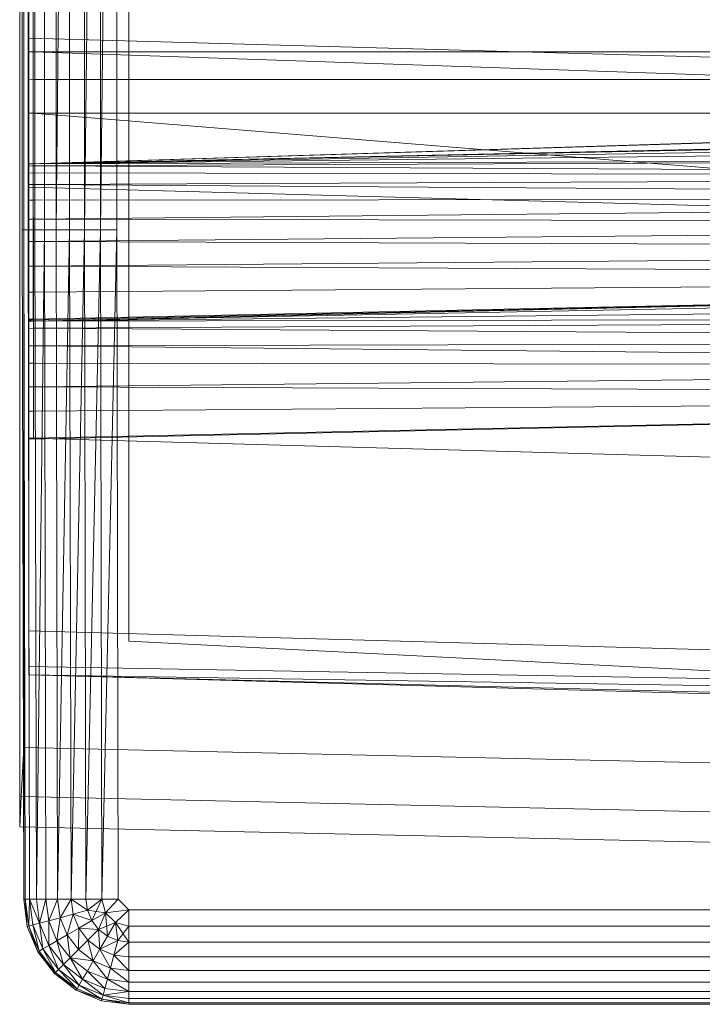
# Model space of a CAD drawing. Header units: metres. Extents: x 391.1 to 430.4, y 12.7 to 28.9.
# Tile 122 of 153: x 407.3769 to 407.4721, y 27.1227 to 27.2601. Entities that reach past the tile are written whole.
import ezdxf

# ---------------------------------------------------------------- set-up
doc = ezdxf.new("R2010")
doc.units = ezdxf.units.M
doc.layers.add('A-DETL-____-MBND', color=7, linetype='Continuous', lineweight=18)

# ---------------------------------------------------------------- blocks, each defined once
blk = doc.blocks.new('Family - Inodor PB-155807-01_FON_P0')
at = {"layer": 'A-DETL-____-MBND', "color": 253, "true_color": 0xaaaaaa}
for p, q in [((0.00056, 0.01465), (0.00056, 0.38826)), ((0.00056, 0.01465), (0.00056, 0.38826)), ((0, 0.36417), (0, 0.03582)), ((0, 0.03582), (0, 0.36417)), ((0.00056, 0.36417), (0.00056, 0.03582)), ((0.00056, 0.03582), (0.00056, 0.36417)), ((0.01521, 0.35403), (0.01521, 0.05064)), ((0.01521, 0.35403), (0.01521, 0.05064)), ((0.00036, 0.10805), (0.00036, 0.29485)), ((0.00036, 0.10805), (0.00036, 0.29485)), ((0.00056, 0.10805), (0.00056, 0.29485)), ((0.00056, 0.29485), (0.00056, 0.10805)), ((0.00056, 0.10805), (0.00056, 0.29485)), ((0.00116, 0.10805), (0.00116, 0.29485)), ((0.00116, 0.29485), (0.00116, 0.10805)), ((0.00116, 0.10805), (0.00116, 0.29485)), ((0.00213, 0.10805), (0.00213, 0.29485)), ((0.00213, 0.29485), (0.00213, 0.10805)), ((0.00213, 0.10805), (0.00213, 0.29485)), ((0.00345, 0.10805), (0.00345, 0.29485)), ((0.00345, 0.29485), (0.00345, 0.10805)), ((0.00345, 0.10805), (0.00345, 0.29485)), ((0.00508, 0.10805), (0.00508, 0.29485)), ((0.00508, 0.29485), (0.00508, 0.10805)), ((0.00696, 0.29485), (0.00508, 0.10805)), ((0.00508, 0.10805), (0.00508, 0.29485)), ((0.00508, 0.10805), (0.00696, 0.29485)), ((0.00696, 0.10805), (0.00696, 0.29485)), ((0.00696, 0.10805), (0.00696, 0.29485)), ((0.00696, 0.10805), (0.00696, 0.29485)), ((0.00904, 0.10805), (0.00904, 0.29485)), ((0.00904, 0.29485), (0.00904, 0.10805)), ((0.01126, 0.29485), (0.00904, 0.10805)), ((0.00904, 0.10805), (0.00904, 0.29485)), ((0.00904, 0.10805), (0.01126, 0.29485)), ((0.01126, 0.10805), (0.01126, 0.29485)), ((0.01354, 0.29485), (0.01126, 0.10805)), ((0.01126, 0.10805), (0.01126, 0.29485)), ((0.01126, 0.10805), (0.01126, 0.29485)), ((0.01126, 0.10805), (0.01354, 0.29485)), ((0.01354, 0.10805), (0.01354, 0.29485)), ((0.01354, 0.29485), (0.01354, 0.10805)), ((0.01354, 0.10805), (0.01354, 0.29485)), ((0.00127, 0.11722), (0.00127, 0.28262)), ((0.00127, 0.13284), (0.00127, 0.26701)), ((0.00127, 0.267), (0.00127, 0.13339)), ((0.00186, 0.26697), (0.00186, 0.13288)), ((0.00186, 0.13288), (0.00186, 0.26697)), ((0.00186, 0.13288), (0.00186, 0.26697)), ((0.00186, 0.13288), (0.00186, 0.26697)), ((0.00127, 0.13475), (0.00127, 0.15852)), ((0.51095, 0.12067), (0.00127, 0.13475)), ((0.00127, 0.11399), (0.00127, 0.13475)), ((0.52327, 0.1334), (0.00127, 0.11723)), ((0.00127, 0.13339), (0.00127, 0.13285)), ((0.00187, 0.11726), (0.52327, 0.1334)), ((0.00187, 0.11726), (0.52327, 0.1334)), ((0.00186, 0.13288), (0.00127, 0.13285)), ((0.00186, 0.13288), (0.00127, 0.13285)), ((0.00186, 0.13288), (0.00127, 0.13284)), ((0.00186, 0.13288), (0.00127, 0.13284)), ((0.00127, 0.13285), (0.00127, 0.12897)), ((0.00127, 0.13284), (0.00127, 0.11728)), ((0.00186, 0.13288), (0.28176, 0.13288)), ((0.28176, 0.13288), (0.00186, 0.13288)), ((0.00186, 0.12899), (0.00186, 0.13288)), ((0.00186, 0.13288), (0.00186, 0.12899)), ((0.28176, 0.13288), (0.00186, 0.13288)), ((0.28176, 0.13288), (0.00186, 0.13288)), ((0.28176, 0.12326), (0.00186, 0.13288)), ((0.00186, 0.13288), (0.00187, 0.11726)), ((0.28176, 0.12326), (0.00186, 0.13288)), ((0.00187, 0.11726), (0.00186, 0.13288)), ((0.00187, 0.11726), (0.51154, 0.13288)), ((0.00187, 0.11726), (0.51154, 0.13288)), ((0.00186, 0.12899), (0.00127, 0.12897)), ((0.00186, 0.12899), (0.00127, 0.12897)), ((0.00127, 0.12897), (0.00127, 0.12431)), ((0.00186, 0.12899), (0.28176, 0.12899)), ((0.28176, 0.12899), (0.00186, 0.12899)), ((0.00186, 0.12431), (0.00186, 0.12899)), ((0.00186, 0.12899), (0.00186, 0.12431)), ((0.00186, 0.12431), (0.00127, 0.12431)), ((0.00127, 0.12431), (0.00186, 0.12431)), ((0.00127, 0.12431), (0.00127, 0.1243)), ((0.00186, 0.12431), (0.00127, 0.1243)), ((0.00127, 0.1243), (0.00186, 0.12431)), ((0.00186, 0.12431), (0.00127, 0.12428)), ((0.00186, 0.12431), (0.00127, 0.12428)), ((0.00127, 0.1243), (0.00127, 0.12428)), ((0.00127, 0.12428), (0.00127, 0.09539)), ((0.00186, 0.12431), (0.28176, 0.12431)), ((0.28176, 0.12431), (0.00186, 0.12431)), ((0.28175, 0.10165), (0.00186, 0.12431)), ((0.00186, 0.12431), (0.00192, 0.09531)), ((0.28175, 0.10165), (0.00186, 0.12431)), ((0.00192, 0.09531), (0.00186, 0.12431)), ((0.00187, 0.11726), (0.28176, 0.12326)), ((0.00187, 0.11726), (0.28176, 0.12326)), ((0.28176, 0.12326), (0.00187, 0.11726)), ((0.00187, 0.11726), (0.28176, 0.12326)), ((0.28176, 0.12295), (0.00187, 0.11726)), ((0.00187, 0.11726), (0.28176, 0.12295)), ((0.28176, 0.12197), (0.00187, 0.11726)), ((0.00187, 0.11726), (0.28176, 0.12197)), ((0.28176, 0.12037), (0.00187, 0.11726)), ((0.00187, 0.11726), (0.28176, 0.12037)), ((0.28176, 0.11819), (0.00187, 0.11726)), ((0.00187, 0.11694), (0.28176, 0.11819)), ((0.00187, 0.11726), (0.28176, 0.11819)), ((0.00187, 0.11694), (0.28176, 0.11819)), ((0.00187, 0.11726), (0.00127, 0.11728)), ((0.00127, 0.11728), (0.00187, 0.11726)), ((0.00127, 0.11728), (0.00127, 0.11723)), ((0.00127, 0.11722), (0.00187, 0.11726)), ((0.00187, 0.11726), (0.00127, 0.11722)), ((0.00187, 0.11726), (0.00127, 0.11723)), ((0.00187, 0.11726), (0.00127, 0.11723)), ((0.00127, 0.11722), (0.00127, 0.11691)), ((0.00187, 0.11694), (0.00127, 0.11691)), ((0.00187, 0.11694), (0.00127, 0.11691)), ((0.00127, 0.11691), (0.00127, 0.11594)), ((0.00187, 0.11694), (0.00187, 0.11726)), ((0.00187, 0.11726), (0.00187, 0.11694)), ((0.28176, 0.11552), (0.00187, 0.11694)), ((0.28176, 0.11552), (0.00187, 0.11694)), ((0.00187, 0.11596), (0.00187, 0.11694)), ((0.00187, 0.11694), (0.00187, 0.11596)), ((0.00187, 0.11596), (0.00127, 0.11594)), ((0.00187, 0.11596), (0.00127, 0.11594)), ((0.00127, 0.11594), (0.00127, 0.11434)), ((0.28176, 0.11552), (0.00187, 0.11596)), ((0.28176, 0.11552), (0.00187, 0.11596)), ((0.00187, 0.11436), (0.00187, 0.11596)), ((0.00187, 0.11596), (0.00187, 0.11436)), ((0.28176, 0.11552), (0.00187, 0.11436)), ((0.00187, 0.11436), (0.28176, 0.11552)), ((0.00187, 0.11436), (0.00127, 0.11434)), ((0.00187, 0.11436), (0.00127, 0.11434)), ((0.00127, 0.11434), (0.00127, 0.11218)), ((0.28176, 0.11242), (0.00187, 0.11436)), ((0.28176, 0.11242), (0.00187, 0.11436)), ((0.00187, 0.11219), (0.00187, 0.11436)), ((0.00187, 0.11436), (0.00187, 0.11219)), ((0.51095, 0.09991), (0.00127, 0.11399)), ((0.00127, 0.07896), (0.00127, 0.11399)), ((0.00187, 0.11219), (0.00127, 0.11218)), ((0.00187, 0.11219), (0.00127, 0.11218)), ((0.00127, 0.11218), (0.00127, 0.10951)), ((0.28176, 0.11242), (0.00187, 0.11219)), ((0.00187, 0.10951), (0.28176, 0.11242)), ((0.00187, 0.11219), (0.28176, 0.11242)), ((0.00187, 0.10951), (0.28176, 0.11242)), ((0.00187, 0.10951), (0.00187, 0.11219)), ((0.00187, 0.11219), (0.00187, 0.10951)), ((0.00187, 0.10951), (0.00127, 0.10951)), ((0.00127, 0.10951), (0.00187, 0.10951)), ((0.00187, 0.10951), (0.00127, 0.10951)), ((0.00187, 0.10951), (0.00127, 0.10951)), ((0.00127, 0.10951), (0.00127, 0.10642)), ((0.28176, 0.10898), (0.00187, 0.10951)), ((0.28176, 0.10898), (0.00187, 0.10951)), ((0.00187, 0.10641), (0.00187, 0.10951)), ((0.00187, 0.10951), (0.00187, 0.10641)), ((0.28176, 0.10898), (0.00187, 0.10641)), ((0.00187, 0.10641), (0.28176, 0.10898)), ((0.00056, 0.10805), (0.00036, 0.10805)), ((0.00056, 0.01465), (0.00036, 0.10805)), ((0.00036, 0.10805), (0.00056, 0.10805)), ((0.00056, 0.10805), (0.00036, 0.10805)), ((0.00056, 0.01465), (0.00036, 0.10805)), ((0.00116, 0.10805), (0.00056, 0.10805)), ((0.00076, 0.01465), (0.00056, 0.10805)), ((0.00056, 0.10805), (0.00116, 0.10805)), ((0.00056, 0.10805), (0.00056, 0.01465)), ((0.00116, 0.10805), (0.00056, 0.10805)), ((0.00076, 0.01465), (0.00056, 0.10805)), ((0.00076, 0.01465), (0.00056, 0.10805)), ((0.00056, 0.01465), (0.00056, 0.10805)), ((0.00213, 0.10805), (0.00116, 0.10805)), ((0.00136, 0.01465), (0.00116, 0.10805)), ((0.00116, 0.10805), (0.00213, 0.10805)), ((0.00116, 0.10805), (0.00136, 0.01465)), ((0.00213, 0.10805), (0.00116, 0.10805)), ((0.00136, 0.01465), (0.00116, 0.10805)), ((0.00345, 0.10805), (0.00213, 0.10805)), ((0.00233, 0.01465), (0.00213, 0.10805)), ((0.00213, 0.10805), (0.00345, 0.10805)), ((0.00213, 0.10805), (0.00233, 0.01465)), ((0.00345, 0.10805), (0.00213, 0.10805)), ((0.00233, 0.01465), (0.00213, 0.10805)), ((0.00345, 0.10805), (0.00233, 0.01465)), ((0.00233, 0.01465), (0.00345, 0.10805)), ((0.00365, 0.01465), (0.00345, 0.10805)), ((0.00345, 0.10805), (0.00508, 0.10805)), ((0.00508, 0.10805), (0.00345, 0.10805)), ((0.00365, 0.01465), (0.00345, 0.10805)), ((0.00365, 0.01465), (0.00345, 0.10805)), ((0.00528, 0.01465), (0.00508, 0.10805)), ((0.00696, 0.10805), (0.00508, 0.10805)), ((0.00508, 0.10805), (0.00528, 0.01465)), ((0.00696, 0.10805), (0.00508, 0.10805)), ((0.00528, 0.01465), (0.00508, 0.10805)), ((0.00696, 0.10805), (0.00528, 0.01465)), ((0.00528, 0.01465), (0.00696, 0.10805)), ((0.00716, 0.01465), (0.00696, 0.10805)), ((0.00696, 0.10805), (0.00904, 0.10805)), ((0.00904, 0.10805), (0.00696, 0.10805)), ((0.00716, 0.01465), (0.00696, 0.10805)), ((0.00716, 0.01465), (0.00696, 0.10805)), ((0.00904, 0.10805), (0.00716, 0.01465)), ((0.00716, 0.01465), (0.00904, 0.10805)), ((0.00924, 0.01465), (0.00904, 0.10805)), ((0.01126, 0.10805), (0.00904, 0.10805)), ((0.01126, 0.10805), (0.00904, 0.10805)), ((0.00924, 0.01465), (0.00904, 0.10805)), ((0.00924, 0.01465), (0.00904, 0.10805)), ((0.01126, 0.10805), (0.00924, 0.01465)), ((0.00924, 0.01465), (0.01126, 0.10805)), ((0.01146, 0.01465), (0.01126, 0.10805)), ((0.01354, 0.10805), (0.01126, 0.10805)), ((0.01354, 0.10805), (0.01126, 0.10805)), ((0.01146, 0.01465), (0.01126, 0.10805)), ((0.01146, 0.01465), (0.01126, 0.10805)), ((0.01354, 0.10805), (0.01146, 0.01465)), ((0.01146, 0.01465), (0.01354, 0.10805)), ((0.01374, 0.01465), (0.01354, 0.10805)), ((0.01354, 0.10805), (0.01374, 0.01465)), ((0.01374, 0.01465), (0.01354, 0.10805)), ((0.00187, 0.10641), (0.00127, 0.10642)), ((0.00127, 0.10642), (0.00187, 0.10641)), ((0.00127, 0.10642), (0.00127, 0.10642)), ((0.00187, 0.10641), (0.00127, 0.10642)), ((0.00127, 0.10642), (0.00187, 0.10641)), ((0.00127, 0.10642), (0.00127, 0.10641)), ((0.00187, 0.10641), (0.00127, 0.10641)), ((0.00187, 0.10641), (0.00127, 0.10641)), ((0.00127, 0.10641), (0.00127, 0.10299)), ((0.28176, 0.10533), (0.00187, 0.10641)), ((0.00187, 0.10641), (0.00187, 0.10298)), ((0.28176, 0.10533), (0.00187, 0.10641)), ((0.00187, 0.10298), (0.00187, 0.10641)), ((0.28176, 0.10533), (0.00187, 0.10298)), ((0.00187, 0.10298), (0.28176, 0.10533)), ((0.00187, 0.10298), (0.00127, 0.10299)), ((0.00127, 0.10299), (0.00187, 0.10298)), ((0.00127, 0.10299), (0.00127, 0.10298)), ((0.00187, 0.10298), (0.00127, 0.10298)), ((0.00127, 0.10298), (0.00187, 0.10298)), ((0.00127, 0.10298), (0.00127, 0.10297)), ((0.00187, 0.10298), (0.00127, 0.10297)), ((0.00187, 0.10298), (0.00127, 0.10297)), ((0.00127, 0.10297), (0.00127, 0.09933)), ((0.28176, 0.10156), (0.00187, 0.10298)), ((0.28176, 0.10156), (0.00187, 0.10298)), ((0.00187, 0.09932), (0.00187, 0.10298)), ((0.00187, 0.10298), (0.00187, 0.09932)), ((0.28175, 0.10165), (0.00192, 0.09531)), ((0.00192, 0.09531), (0.28175, 0.10165)), ((0.28176, 0.10156), (0.00127, 0.09542)), ((0.28176, 0.10156), (0.00187, 0.09932)), ((0.00187, 0.09555), (0.28176, 0.10156)), ((0.00187, 0.09932), (0.28176, 0.10156)), ((0.00187, 0.09555), (0.28176, 0.10156)), ((0.28181, 0.10065), (0.00192, 0.09531)), ((0.00192, 0.09531), (0.28181, 0.10065)), ((0.00187, 0.09932), (0.00127, 0.09933)), ((0.00127, 0.09933), (0.00187, 0.09932)), ((0.00127, 0.09933), (0.00127, 0.09932)), ((0.00187, 0.09932), (0.00127, 0.09932)), ((0.00187, 0.09932), (0.00127, 0.09932)), ((0.00127, 0.09932), (0.00127, 0.09556)), ((0.00187, 0.09555), (0.00187, 0.09932)), ((0.00187, 0.09932), (0.00187, 0.09555)), ((0.28181, 0.0982), (0.00192, 0.09531)), ((0.00192, 0.09531), (0.28181, 0.0982)), ((0.00187, 0.09555), (0.00127, 0.09556)), ((0.00127, 0.09556), (0.00187, 0.09555)), ((0.00127, 0.09556), (0.00127, 0.09555)), ((0.00187, 0.09555), (0.00127, 0.09552)), ((0.00187, 0.09555), (0.00127, 0.09555)), ((0.00127, 0.09555), (0.00187, 0.09555)), ((0.00127, 0.09555), (0.00127, 0.09553)), ((0.00187, 0.09555), (0.00127, 0.09553)), ((0.00127, 0.09553), (0.00187, 0.09555)), ((0.00187, 0.09555), (0.00127, 0.09552)), ((0.00127, 0.09553), (0.00127, 0.09552)), ((0.00127, 0.09552), (0.00127, 0.09542)), ((0.00192, 0.09531), (0.00127, 0.09539)), ((0.00127, 0.09539), (0.00192, 0.09531)), ((0.00127, 0.09539), (0.00127, 0.09528)), ((0.00192, 0.09531), (0.00127, 0.09528)), ((0.00192, 0.09531), (0.00127, 0.09528)), ((0.00127, 0.09528), (0.00127, 0.09428)), ((0.28181, 0.09576), (0.00192, 0.09531)), ((0.00192, 0.09431), (0.28181, 0.09576)), ((0.00192, 0.09531), (0.28181, 0.09576)), ((0.00192, 0.09431), (0.28181, 0.09576)), ((0.00192, 0.09431), (0.00192, 0.09531)), ((0.00192, 0.09531), (0.00192, 0.09431)), ((0.00192, 0.09431), (0.00127, 0.09428)), ((0.00192, 0.09431), (0.00127, 0.09428)), ((0.00127, 0.09428), (0.00127, 0.09183)), ((0.28181, 0.09248), (0.00192, 0.09431)), ((0.28181, 0.09248), (0.00192, 0.09431)), ((0.00192, 0.09185), (0.00192, 0.09431)), ((0.00192, 0.09431), (0.00192, 0.09185)), ((0.28181, 0.09248), (0.00192, 0.09185)), ((0.00192, 0.09185), (0.28181, 0.09248)), ((0.00192, 0.09185), (0.00127, 0.09183)), ((0.00192, 0.09185), (0.00127, 0.09183)), ((0.00127, 0.09183), (0.00127, 0.08941)), ((0.28181, 0.08906), (0.00192, 0.09185)), ((0.28181, 0.08906), (0.00192, 0.09185)), ((0.00192, 0.08942), (0.00192, 0.09185)), ((0.00192, 0.09185), (0.00192, 0.08942)), ((0.00192, 0.08942), (0.00127, 0.08941)), ((0.00192, 0.08942), (0.00127, 0.08941)), ((0.00127, 0.08941), (0.00127, 0.08614)), ((0.28181, 0.08906), (0.00192, 0.08942)), ((0.28181, 0.08906), (0.00192, 0.08942)), ((0.00192, 0.08614), (0.00192, 0.08942)), ((0.00192, 0.08942), (0.00192, 0.08614)), ((0.28181, 0.08906), (0.00192, 0.08614)), ((0.00192, 0.08614), (0.28181, 0.08906)), ((0.00192, 0.08614), (0.00127, 0.08614)), ((0.00127, 0.08614), (0.00192, 0.08614)), ((0.00127, 0.08614), (0.00127, 0.08614)), ((0.00192, 0.08614), (0.00127, 0.08614)), ((0.00192, 0.08614), (0.00127, 0.08614)), ((0.00127, 0.08614), (0.00127, 0.08273)), ((0.28181, 0.08497), (0.00192, 0.08614)), ((0.00192, 0.08614), (0.00192, 0.08272)), ((0.28181, 0.08497), (0.00192, 0.08614)), ((0.00192, 0.08272), (0.00192, 0.08614)), ((0.28181, 0.08497), (0.00127, 0.07882)), ((0.28181, 0.08497), (0.00192, 0.08272)), ((0.00192, 0.07896), (0.28181, 0.08497)), ((0.00192, 0.08272), (0.28181, 0.08497)), ((0.00192, 0.07896), (0.28181, 0.08497)), ((0.00192, 0.08272), (0.00127, 0.08273)), ((0.00127, 0.08273), (0.00192, 0.08272)), ((0.00127, 0.08273), (0.00127, 0.08272)), ((0.00192, 0.08272), (0.00127, 0.08272)), ((0.00127, 0.08272), (0.00192, 0.08272)), ((0.00127, 0.08272), (0.00127, 0.08271)), ((0.00192, 0.08272), (0.00127, 0.08271)), ((0.00192, 0.08272), (0.00127, 0.08271)), ((0.00127, 0.08271), (0.00127, 0.07897)), ((0.00192, 0.07896), (0.00192, 0.08272)), ((0.00192, 0.08272), (0.00192, 0.07896)), ((0.00192, 0.07896), (0.00127, 0.07897)), ((0.00127, 0.07897), (0.00192, 0.07896)), ((0.00127, 0.07897), (0.00127, 0.07896)), ((0.51095, 0.06488), (0.00127, 0.07896)), ((0.00127, 0.05207), (0.00127, 0.07896)), ((0.00192, 0.07896), (0.00127, 0.07894)), ((0.00192, 0.07896), (0.00127, 0.07896)), ((0.00127, 0.07896), (0.00192, 0.07896)), ((0.00127, 0.07896), (0.00127, 0.07894)), ((0.00192, 0.07896), (0.00127, 0.07894)), ((0.00127, 0.07894), (0.00192, 0.07896)), ((0.00192, 0.07896), (0.00127, 0.07894)), ((0.00127, 0.07894), (0.00127, 0.07882)), ((0.00127, 0.07894), (0.00127, 0.07894)), ((0.51095, 0.03799), (0.00127, 0.05207)), ((0.00127, 0.04712), (0.00127, 0.05207)), ((0.01521, 0.05064), (0.15161, 0.0437)), ((0.17966, 0.04228), (0.01521, 0.05064)), ((0.51095, 0.03799), (0.00127, 0.04712)), ((0.00127, 0.04594), (0.00127, 0.04712)), ((0.51095, 0.03799), (0.00127, 0.04594)), ((0.51095, 0.03305), (0.00127, 0.04594)), ((0.51095, 0.03186), (0.00127, 0.04594)), ((0, 0.03582), (0, 0.02899)), ((0, 0.02899), (0, 0.03582)), ((0.00056, 0.03582), (0.00022, 0.02899)), ((0.00022, 0.02899), (0.00056, 0.03582)), ((0.00056, 0.03582), (0.31998, 0.0287)), ((0.00056, 0.03582), (0.31998, 0.0287)), ((0.00022, 0.02899), (0, 0.02477)), ((0, 0.02477), (0.00022, 0.02899)), ((0, 0.02899), (0, 0.02477)), ((0, 0.02477), (0, 0.02899)), ((0.00022, 0.02899), (0.31971, 0.02187)), ((0.00022, 0.02899), (0.31971, 0.02187)), ((0, 0.02477), (0.31954, 0.01764)), ((0, 0.02477), (0.31954, 0.01764)), ((0.00106, 0.01086), (0.00056, 0.01465)), ((0.00106, 0.01086), (0.00056, 0.01465)), ((0.00076, 0.01465), (0.00056, 0.01465)), ((0.00106, 0.01086), (0.00056, 0.01465)), ((0.00076, 0.01465), (0.00056, 0.01465)), ((0.00076, 0.01465), (0.00056, 0.01465)), ((0.00106, 0.01086), (0.00056, 0.01465)), ((0.00136, 0.01465), (0.00076, 0.01465)), ((0.00126, 0.01091), (0.00076, 0.01465)), ((0.00076, 0.01465), (0.00136, 0.01465)), ((0.00076, 0.01465), (0.00106, 0.01086)), ((0.00136, 0.01465), (0.00076, 0.01465)), ((0.00126, 0.01091), (0.00076, 0.01465)), ((0.00126, 0.01091), (0.00076, 0.01465)), ((0.00106, 0.01086), (0.00076, 0.01465)), ((0.00136, 0.01465), (0.00126, 0.01091)), ((0.00126, 0.01091), (0.00136, 0.01465)), ((0.00233, 0.01465), (0.00136, 0.01465)), ((0.00183, 0.01106), (0.00136, 0.01465)), ((0.00136, 0.01465), (0.00233, 0.01465)), ((0.00233, 0.01465), (0.00136, 0.01465)), ((0.00277, 0.01132), (0.00136, 0.01465)), ((0.00277, 0.01132), (0.00136, 0.01465)), ((0.00183, 0.01106), (0.00136, 0.01465)), ((0.00183, 0.01106), (0.00136, 0.01465)), ((0.00365, 0.01465), (0.00233, 0.01465)), ((0.00233, 0.01465), (0.00277, 0.01132)), ((0.00365, 0.01465), (0.00233, 0.01465)), ((0.00233, 0.01465), (0.00277, 0.01132)), ((0.00365, 0.01465), (0.00233, 0.01465)), ((0.00277, 0.01132), (0.00233, 0.01465)), ((0.00365, 0.01465), (0.00277, 0.01132)), ((0.00277, 0.01132), (0.00365, 0.01465)), ((0.00528, 0.01465), (0.00365, 0.01465)), ((0.00405, 0.01166), (0.00365, 0.01465)), ((0.00365, 0.01465), (0.00528, 0.01465)), ((0.00528, 0.01465), (0.00365, 0.01465)), ((0.00405, 0.01166), (0.00365, 0.01465)), ((0.00405, 0.01166), (0.00365, 0.01465)), ((0.00528, 0.01465), (0.00405, 0.01166)), ((0.00405, 0.01166), (0.00528, 0.01465)), ((0.00716, 0.01465), (0.00528, 0.01465)), ((0.00562, 0.01208), (0.00528, 0.01465)), ((0.00716, 0.01465), (0.00528, 0.01465)), ((0.00716, 0.01465), (0.00528, 0.01465)), ((0.00562, 0.01208), (0.00528, 0.01465)), ((0.00562, 0.01208), (0.00528, 0.01465)), ((0.00716, 0.01465), (0.00562, 0.01208)), ((0.00562, 0.01208), (0.00716, 0.01465)), ((0.00924, 0.01465), (0.00716, 0.01465)), ((0.00744, 0.01257), (0.00716, 0.01465)), ((0.00924, 0.01465), (0.00716, 0.01465)), ((0.00924, 0.01465), (0.00716, 0.01465)), ((0.00945, 0.01311), (0.00716, 0.01465)), ((0.00945, 0.01311), (0.00716, 0.01465)), ((0.00744, 0.01257), (0.00716, 0.01465)), ((0.00744, 0.01257), (0.00716, 0.01465)), ((0.01146, 0.01465), (0.00924, 0.01465)), ((0.00924, 0.01465), (0.00945, 0.01311)), ((0.01146, 0.01465), (0.00924, 0.01465)), ((0.00924, 0.01465), (0.00945, 0.01311)), ((0.01146, 0.01465), (0.00924, 0.01465)), ((0.00945, 0.01311), (0.00924, 0.01465)), ((0.01146, 0.01465), (0.00945, 0.01311)), ((0.01146, 0.01465), (0.00945, 0.01311)), ((0.00945, 0.01311), (0.01146, 0.01465)), ((0.01004, 0.01167), (0.01146, 0.01465)), ((0.01004, 0.01167), (0.01146, 0.01465)), ((0.01374, 0.01465), (0.01146, 0.01465)), ((0.01196, 0.01277), (0.01146, 0.01465)), ((0.01374, 0.01465), (0.01146, 0.01465)), ((0.01196, 0.01277), (0.01146, 0.01465)), ((0.01146, 0.01465), (0.01374, 0.01465)), ((0.01196, 0.01277), (0.01146, 0.01465)), ((0.01374, 0.01465), (0.01196, 0.01277)), ((0.01196, 0.01277), (0.01374, 0.01465)), ((0.01196, 0.01277), (0.01374, 0.01465)), ((0.01521, 0.01318), (0.01374, 0.01465)), ((0.01374, 0.01465), (0.01521, 0.01318)), ((0.01521, 0.01318), (0.01374, 0.01465)), ((0.00744, 0.01257), (0.00562, 0.01208)), ((0.00744, 0.01257), (0.00562, 0.01208)), ((0.00562, 0.01208), (0.00744, 0.01257)), ((0.00661, 0.00968), (0.00744, 0.01257)), ((0.00661, 0.00968), (0.00744, 0.01257)), ((0.00945, 0.01311), (0.00744, 0.01257)), ((0.00945, 0.01311), (0.00744, 0.01257)), ((0.00744, 0.01257), (0.00945, 0.01311)), ((0.00824, 0.01062), (0.00744, 0.01257)), ((0.01004, 0.01167), (0.00744, 0.01257)), ((0.01004, 0.01167), (0.00744, 0.01257)), ((0.00824, 0.01062), (0.00744, 0.01257)), ((0.00824, 0.01062), (0.00744, 0.01257)), ((0.01196, 0.01277), (0.00945, 0.01311)), ((0.01004, 0.01167), (0.00945, 0.01311)), ((0.01004, 0.01167), (0.00945, 0.01311)), ((0.01004, 0.01167), (0.00945, 0.01311)), ((0.01196, 0.01277), (0.01004, 0.01167)), ((0.01196, 0.01277), (0.01004, 0.01167)), ((0.01004, 0.01167), (0.01196, 0.01277)), ((0.01196, 0.01277), (0.01099, 0.01043)), ((0.01099, 0.01043), (0.01196, 0.01277)), ((0.01099, 0.01043), (0.01196, 0.01277)), ((0.01521, 0.01318), (0.01196, 0.01277)), ((0.01196, 0.01277), (0.01521, 0.01318)), ((0.01334, 0.0114), (0.01196, 0.01277)), ((0.01334, 0.0114), (0.01196, 0.01277)), ((0.01334, 0.0114), (0.01196, 0.01277)), ((0.01223, 0.00948), (0.01196, 0.01277)), ((0.01223, 0.00948), (0.01196, 0.01277)), ((0.01521, 0.01318), (0.01334, 0.0114)), ((0.01334, 0.0114), (0.01521, 0.01318)), ((0.01334, 0.0114), (0.01521, 0.01318)), ((0.15024, 0.01318), (0.01521, 0.01318)), ((0.01521, 0.0109), (0.01521, 0.01318)), ((0.01521, 0.01318), (0.15024, 0.01318)), ((0.15024, 0.01318), (0.01521, 0.01318)), ((0.01521, 0.0109), (0.01521, 0.01318)), ((0.01521, 0.0109), (0.01521, 0.01318)), ((0.00183, 0.01106), (0.00126, 0.01091)), ((0.00183, 0.01106), (0.00126, 0.01091)), ((0.00126, 0.01091), (0.00183, 0.01106)), ((0.00277, 0.01132), (0.00183, 0.01106)), ((0.00277, 0.01132), (0.00183, 0.01106)), ((0.00183, 0.01106), (0.00277, 0.01132)), ((0.00322, 0.00772), (0.00183, 0.01106)), ((0.00322, 0.00772), (0.00183, 0.01106)), ((0.0027, 0.00743), (0.00183, 0.01106)), ((0.00322, 0.00772), (0.00183, 0.01106)), ((0.0027, 0.00743), (0.00183, 0.01106)), ((0.00405, 0.01166), (0.00277, 0.01132)), ((0.00405, 0.01166), (0.00277, 0.01132)), ((0.00277, 0.01132), (0.00405, 0.01166)), ((0.00406, 0.00821), (0.00277, 0.01132)), ((0.00406, 0.00821), (0.00277, 0.01132)), ((0.00322, 0.00772), (0.00277, 0.01132)), ((0.00406, 0.00821), (0.00277, 0.01132)), ((0.00322, 0.00772), (0.00277, 0.01132)), ((0.00562, 0.01208), (0.00405, 0.01166)), ((0.00562, 0.01208), (0.00405, 0.01166)), ((0.00405, 0.01166), (0.00562, 0.01208)), ((0.0052, 0.00887), (0.00405, 0.01166)), ((0.0052, 0.00887), (0.00405, 0.01166)), ((0.00406, 0.00821), (0.00405, 0.01166)), ((0.0052, 0.00887), (0.00405, 0.01166)), ((0.00406, 0.00821), (0.00405, 0.01166)), ((0.0052, 0.00887), (0.00562, 0.01208)), ((0.0052, 0.00887), (0.00562, 0.01208)), ((0.00661, 0.00968), (0.00562, 0.01208)), ((0.00661, 0.00968), (0.00562, 0.01208)), ((0.00661, 0.00968), (0.00562, 0.01208)), ((0.01004, 0.01167), (0.00824, 0.01062)), ((0.01004, 0.01167), (0.00824, 0.01062)), ((0.00824, 0.01062), (0.01004, 0.01167)), ((0.01099, 0.01043), (0.01004, 0.01167)), ((0.01099, 0.01043), (0.01004, 0.01167)), ((0.01099, 0.01043), (0.01004, 0.01167)), ((0.01334, 0.0114), (0.01099, 0.01043)), ((0.01334, 0.0114), (0.01223, 0.00948)), ((0.01334, 0.0114), (0.01223, 0.00948)), ((0.01223, 0.00948), (0.01334, 0.0114)), ((0.01521, 0.0109), (0.01334, 0.0114)), ((0.01367, 0.00888), (0.01334, 0.0114)), ((0.01521, 0.0109), (0.01334, 0.0114)), ((0.01367, 0.00888), (0.01334, 0.0114)), ((0.01521, 0.0109), (0.01334, 0.0114)), ((0.01521, 0.00868), (0.01334, 0.0114)), ((0.01521, 0.00868), (0.01334, 0.0114)), ((0.01367, 0.00888), (0.01334, 0.0114)), ((0.00126, 0.01091), (0.00106, 0.01086)), ((0.00126, 0.01091), (0.00106, 0.01086)), ((0.00106, 0.01086), (0.00126, 0.01091)), ((0.00253, 0.00733), (0.00106, 0.01086)), ((0.00253, 0.00733), (0.00106, 0.01086)), ((0.00253, 0.00733), (0.00106, 0.01086)), ((0.00253, 0.00733), (0.00106, 0.01086)), ((0.0027, 0.00743), (0.00126, 0.01091)), ((0.0027, 0.00743), (0.00126, 0.01091)), ((0.00253, 0.00733), (0.00126, 0.01091)), ((0.0027, 0.00743), (0.00126, 0.01091)), ((0.00253, 0.00733), (0.00126, 0.01091)), ((0.00661, 0.00968), (0.0052, 0.00887)), ((0.00661, 0.00968), (0.0052, 0.00887)), ((0.0052, 0.00887), (0.00661, 0.00968)), ((0.00824, 0.01062), (0.00661, 0.00968)), ((0.00824, 0.01062), (0.00661, 0.00968)), ((0.00661, 0.00968), (0.00824, 0.01062)), ((0.00819, 0.00763), (0.00661, 0.00968)), ((0.00819, 0.00763), (0.00661, 0.00968)), ((0.00704, 0.00648), (0.00661, 0.00968)), ((0.00819, 0.00763), (0.00661, 0.00968)), ((0.00704, 0.00648), (0.00661, 0.00968)), ((0.00819, 0.00763), (0.00824, 0.01062)), ((0.00819, 0.00763), (0.00824, 0.01062)), ((0.00952, 0.00896), (0.00824, 0.01062)), ((0.01099, 0.01043), (0.00824, 0.01062)), ((0.01099, 0.01043), (0.00824, 0.01062)), ((0.00952, 0.00896), (0.00824, 0.01062)), ((0.00952, 0.00896), (0.00824, 0.01062)), ((0.01099, 0.01043), (0.00952, 0.00896)), ((0.01099, 0.01043), (0.00952, 0.00896)), ((0.00952, 0.00896), (0.01099, 0.01043)), ((0.01223, 0.00948), (0.01099, 0.01043)), ((0.01223, 0.00948), (0.01099, 0.01043)), ((0.01223, 0.00948), (0.01099, 0.01043)), ((0.01119, 0.00768), (0.01099, 0.01043)), ((0.01119, 0.00768), (0.01099, 0.01043)), ((0.01521, 0.0109), (0.01367, 0.00888)), ((0.15024, 0.0109), (0.01521, 0.0109)), ((0.01521, 0.00868), (0.01521, 0.0109)), ((0.01521, 0.0109), (0.15024, 0.0109)), ((0.01521, 0.0109), (0.01521, 0.00868)), ((0.15024, 0.0109), (0.01521, 0.0109)), ((0.01521, 0.00868), (0.01521, 0.0109)), ((0.0052, 0.00887), (0.00406, 0.00821)), ((0.0052, 0.00887), (0.00406, 0.00821)), ((0.00406, 0.00821), (0.0052, 0.00887)), ((0.00704, 0.00648), (0.0052, 0.00887)), ((0.00704, 0.00648), (0.0052, 0.00887)), ((0.00611, 0.00554), (0.0052, 0.00887)), ((0.00704, 0.00648), (0.0052, 0.00887)), ((0.00611, 0.00554), (0.0052, 0.00887)), ((0.00952, 0.00896), (0.00819, 0.00763)), ((0.00952, 0.00896), (0.00819, 0.00763)), ((0.00819, 0.00763), (0.00952, 0.00896)), ((0.01119, 0.00768), (0.00952, 0.00896)), ((0.01119, 0.00768), (0.00952, 0.00896)), ((0.01119, 0.00768), (0.00952, 0.00896)), ((0.01025, 0.00605), (0.00952, 0.00896)), ((0.01025, 0.00605), (0.00952, 0.00896)), ((0.01223, 0.00948), (0.01119, 0.00768)), ((0.01223, 0.00948), (0.01119, 0.00768)), ((0.01119, 0.00768), (0.01223, 0.00948)), ((0.01367, 0.00888), (0.01119, 0.00768)), ((0.01119, 0.00768), (0.01367, 0.00888)), ((0.01367, 0.00888), (0.01223, 0.00948)), ((0.01367, 0.00888), (0.01223, 0.00948)), ((0.01367, 0.00888), (0.01223, 0.00948)), ((0.01313, 0.00687), (0.01367, 0.00888)), ((0.01313, 0.00687), (0.01367, 0.00888)), ((0.01313, 0.00687), (0.01367, 0.00888)), ((0.01521, 0.00868), (0.01313, 0.00687)), ((0.01313, 0.00687), (0.01521, 0.00868)), ((0.01521, 0.00868), (0.01367, 0.00888)), ((0.01521, 0.00868), (0.01367, 0.00888)), ((0.01521, 0.00868), (0.01367, 0.00888)), ((0.15024, 0.00868), (0.01521, 0.00868)), ((0.01521, 0.0066), (0.01521, 0.00868)), ((0.01521, 0.00868), (0.15024, 0.00868)), ((0.15024, 0.00868), (0.01521, 0.00868)), ((0.01521, 0.0066), (0.01521, 0.00868)), ((0.01521, 0.0066), (0.01521, 0.00868)), ((0.0027, 0.00743), (0.00253, 0.00733)), ((0.0027, 0.00743), (0.00253, 0.00733)), ((0.00253, 0.00733), (0.0027, 0.00743)), ((0.00485, 0.00429), (0.00253, 0.00733)), ((0.00485, 0.00429), (0.00253, 0.00733)), ((0.00485, 0.00429), (0.00253, 0.00733)), ((0.00485, 0.00429), (0.00253, 0.00733)), ((0.00322, 0.00772), (0.0027, 0.00743)), ((0.00322, 0.00772), (0.0027, 0.00743)), ((0.0027, 0.00743), (0.00322, 0.00772)), ((0.005, 0.00443), (0.0027, 0.00743)), ((0.005, 0.00443), (0.0027, 0.00743)), ((0.00485, 0.00429), (0.0027, 0.00743)), ((0.005, 0.00443), (0.0027, 0.00743)), ((0.00485, 0.00429), (0.0027, 0.00743)), ((0.00406, 0.00821), (0.00322, 0.00772)), ((0.00406, 0.00821), (0.00322, 0.00772)), ((0.00322, 0.00772), (0.00406, 0.00821)), ((0.00542, 0.00485), (0.00322, 0.00772)), ((0.00542, 0.00485), (0.00322, 0.00772)), ((0.005, 0.00443), (0.00322, 0.00772)), ((0.00542, 0.00485), (0.00322, 0.00772)), ((0.005, 0.00443), (0.00322, 0.00772)), ((0.00611, 0.00554), (0.00406, 0.00821)), ((0.00611, 0.00554), (0.00406, 0.00821)), ((0.00542, 0.00485), (0.00406, 0.00821)), ((0.00611, 0.00554), (0.00406, 0.00821)), ((0.00542, 0.00485), (0.00406, 0.00821)), ((0.00819, 0.00763), (0.00704, 0.00648)), ((0.00819, 0.00763), (0.00704, 0.00648)), ((0.00704, 0.00648), (0.00819, 0.00763)), ((0.01025, 0.00605), (0.00819, 0.00763)), ((0.01025, 0.00605), (0.00819, 0.00763)), ((0.01025, 0.00605), (0.00819, 0.00763)), ((0.01119, 0.00768), (0.01025, 0.00605)), ((0.01119, 0.00768), (0.01025, 0.00605)), ((0.01025, 0.00605), (0.01119, 0.00768)), ((0.01313, 0.00687), (0.01119, 0.00768)), ((0.01313, 0.00687), (0.01119, 0.00768)), ((0.01313, 0.00687), (0.01119, 0.00768)), ((0.01264, 0.00505), (0.01119, 0.00768)), ((0.01264, 0.00505), (0.01119, 0.00768)), ((0.01313, 0.00687), (0.01264, 0.00505)), ((0.01313, 0.00687), (0.01264, 0.00505)), ((0.01264, 0.00505), (0.01313, 0.00687)), ((0.01521, 0.0066), (0.01313, 0.00687)), ((0.01521, 0.0066), (0.01313, 0.00687)), ((0.01521, 0.0066), (0.01313, 0.00687)), ((0.01521, 0.00472), (0.01313, 0.00687)), ((0.01521, 0.00472), (0.01313, 0.00687)), ((0.00611, 0.00554), (0.00542, 0.00485)), ((0.00611, 0.00554), (0.00542, 0.00485)), ((0.00542, 0.00485), (0.00611, 0.00554)), ((0.00704, 0.00648), (0.00611, 0.00554)), ((0.00704, 0.00648), (0.00611, 0.00554)), ((0.00611, 0.00554), (0.00704, 0.00648)), ((0.00877, 0.0035), (0.00611, 0.00554)), ((0.00877, 0.0035), (0.00611, 0.00554)), ((0.00829, 0.00265), (0.00611, 0.00554)), ((0.00877, 0.0035), (0.00611, 0.00554)), ((0.00829, 0.00265), (0.00611, 0.00554)), ((0.00943, 0.00464), (0.00704, 0.00648)), ((0.01025, 0.00605), (0.00704, 0.00648)), ((0.01025, 0.00605), (0.00704, 0.00648)), ((0.00943, 0.00464), (0.00704, 0.00648)), ((0.00877, 0.0035), (0.00704, 0.00648)), ((0.00943, 0.00464), (0.00704, 0.00648)), ((0.00877, 0.0035), (0.00704, 0.00648)), ((0.01025, 0.00605), (0.00943, 0.00464)), ((0.01025, 0.00605), (0.00943, 0.00464)), ((0.00943, 0.00464), (0.01025, 0.00605)), ((0.01264, 0.00505), (0.01025, 0.00605)), ((0.01264, 0.00505), (0.01025, 0.00605)), ((0.01264, 0.00505), (0.01025, 0.00605)), ((0.01222, 0.00348), (0.01025, 0.00605)), ((0.01222, 0.00348), (0.01025, 0.00605)), ((0.15024, 0.0066), (0.01521, 0.0066)), ((0.01521, 0.0066), (0.01521, 0.00472)), ((0.01521, 0.0066), (0.15024, 0.0066)), ((0.01521, 0.0066), (0.01521, 0.00472)), ((0.15024, 0.0066), (0.01521, 0.0066)), ((0.01521, 0.00472), (0.01521, 0.0066)), ((0.005, 0.00443), (0.00485, 0.00429)), ((0.005, 0.00443), (0.00485, 0.00429)), ((0.00485, 0.00429), (0.005, 0.00443)), ((0.00789, 0.00196), (0.00485, 0.00429)), ((0.00789, 0.00196), (0.00485, 0.00429)), ((0.00789, 0.00196), (0.00485, 0.00429)), ((0.00799, 0.00214), (0.00485, 0.00429)), ((0.00799, 0.00214), (0.00485, 0.00429)), ((0.00789, 0.00196), (0.00485, 0.00429)), ((0.00542, 0.00485), (0.005, 0.00443)), ((0.00542, 0.00485), (0.005, 0.00443)), ((0.005, 0.00443), (0.00542, 0.00485)), ((0.00799, 0.00214), (0.005, 0.00443)), ((0.00799, 0.00214), (0.005, 0.00443)), ((0.00799, 0.00214), (0.005, 0.00443)), ((0.00829, 0.00265), (0.00542, 0.00485)), ((0.00829, 0.00265), (0.00542, 0.00485)), ((0.00799, 0.00214), (0.00542, 0.00485)), ((0.00829, 0.00265), (0.00542, 0.00485)), ((0.00799, 0.00214), (0.00542, 0.00485)), ((0.00943, 0.00464), (0.00877, 0.0035)), ((0.00943, 0.00464), (0.00877, 0.0035)), ((0.00877, 0.0035), (0.00943, 0.00464)), ((0.01222, 0.00348), (0.00943, 0.00464)), ((0.01222, 0.00348), (0.00943, 0.00464)), ((0.01188, 0.00221), (0.00943, 0.00464)), ((0.01222, 0.00348), (0.00943, 0.00464)), ((0.01188, 0.00221), (0.00943, 0.00464)), ((0.01264, 0.00505), (0.01222, 0.00348)), ((0.01264, 0.00505), (0.01222, 0.00348)), ((0.01222, 0.00348), (0.01264, 0.00505)), ((0.01521, 0.00472), (0.01264, 0.00505)), ((0.01521, 0.00472), (0.01264, 0.00505)), ((0.01521, 0.00472), (0.01264, 0.00505)), ((0.01521, 0.00309), (0.01264, 0.00505)), ((0.01521, 0.00309), (0.01264, 0.00505)), ((0.15024, 0.00472), (0.01521, 0.00472)), ((0.01521, 0.00472), (0.01521, 0.00309)), ((0.01521, 0.00472), (0.15024, 0.00472)), ((0.01521, 0.00472), (0.01521, 0.00309)), ((0.15024, 0.00472), (0.01521, 0.00472)), ((0.01521, 0.00309), (0.01521, 0.00472)), ((0.00877, 0.0035), (0.00829, 0.00265)), ((0.00877, 0.0035), (0.00829, 0.00265)), ((0.00829, 0.00265), (0.00877, 0.0035)), ((0.01188, 0.00221), (0.00877, 0.0035)), ((0.01188, 0.00221), (0.00877, 0.0035)), ((0.01163, 0.00127), (0.00877, 0.0035)), ((0.01188, 0.00221), (0.00877, 0.0035)), ((0.01163, 0.00127), (0.00877, 0.0035)), ((0.01222, 0.00348), (0.01188, 0.00221)), ((0.01222, 0.00348), (0.01188, 0.00221)), ((0.01188, 0.00221), (0.01222, 0.00348)), ((0.01521, 0.00309), (0.01222, 0.00348)), ((0.01521, 0.00309), (0.01222, 0.00348)), ((0.01521, 0.00309), (0.01222, 0.00348)), ((0.01521, 0.00177), (0.01222, 0.00348)), ((0.01521, 0.00177), (0.01222, 0.00348)), ((0.15024, 0.00309), (0.01521, 0.00309)), ((0.01521, 0.00309), (0.01521, 0.00177)), ((0.01521, 0.00309), (0.15024, 0.00309)), ((0.01521, 0.00309), (0.01521, 0.00177)), ((0.15024, 0.00309), (0.01521, 0.00309)), ((0.01521, 0.00177), (0.01521, 0.00309)), ((0.00799, 0.00214), (0.00789, 0.00196)), ((0.00799, 0.00214), (0.00789, 0.00196)), ((0.00789, 0.00196), (0.00799, 0.00214)), ((0.01142, 0.0005), (0.00789, 0.00196)), ((0.01142, 0.0005), (0.00789, 0.00196)), ((0.01142, 0.0005), (0.00789, 0.00196)), ((0.01147, 0.00069), (0.00789, 0.00196)), ((0.01147, 0.00069), (0.00789, 0.00196)), ((0.01142, 0.0005), (0.00789, 0.00196)), ((0.00829, 0.00265), (0.00799, 0.00214)), ((0.00829, 0.00265), (0.00799, 0.00214)), ((0.00799, 0.00214), (0.00829, 0.00265)), ((0.01147, 0.00069), (0.00799, 0.00214)), ((0.01147, 0.00069), (0.00799, 0.00214)), ((0.01147, 0.00069), (0.00799, 0.00214)), ((0.01163, 0.00127), (0.00829, 0.00265)), ((0.01163, 0.00127), (0.00829, 0.00265)), ((0.01147, 0.00069), (0.00829, 0.00265)), ((0.01163, 0.00127), (0.00829, 0.00265)), ((0.01147, 0.00069), (0.00829, 0.00265)), ((0.01188, 0.00221), (0.01163, 0.00127)), ((0.01188, 0.00221), (0.01163, 0.00127)), ((0.01163, 0.00127), (0.01188, 0.00221)), ((0.01521, 0.00177), (0.01163, 0.00127)), ((0.01163, 0.00127), (0.01521, 0.00177)), ((0.01521, 0.00177), (0.01188, 0.00221)), ((0.01521, 0.00177), (0.01188, 0.00221)), ((0.01521, 0.00177), (0.01188, 0.00221)), ((0.15024, 0.00177), (0.01521, 0.00177)), ((0.01521, 0.0008), (0.01521, 0.00177)), ((0.01521, 0.00177), (0.15024, 0.00177)), ((0.15024, 0.00177), (0.01521, 0.00177)), ((0.01521, 0.0008), (0.01521, 0.00177)), ((0.01521, 0.0008), (0.01521, 0.00177)), ((0.01147, 0.00069), (0.01142, 0.0005)), ((0.01147, 0.00069), (0.01142, 0.0005)), ((0.01142, 0.0005), (0.01147, 0.00069)), ((0.01521, 0), (0.01142, 0.0005)), ((0.01521, 0), (0.01142, 0.0005)), ((0.01521, 0), (0.01142, 0.0005)), ((0.01521, 0), (0.01142, 0.0005)), ((0.01163, 0.00127), (0.01147, 0.00069)), ((0.01163, 0.00127), (0.01147, 0.00069)), ((0.01147, 0.00069), (0.01163, 0.00127)), ((0.01521, 0.0002), (0.01147, 0.00069)), ((0.01521, 0.0002), (0.01147, 0.00069)), ((0.01521, 0), (0.01147, 0.00069)), ((0.01521, 0.0002), (0.01147, 0.00069)), ((0.01521, 0), (0.01147, 0.00069)), ((0.01521, 0.0008), (0.01163, 0.00127)), ((0.01521, 0.0008), (0.01163, 0.00127)), ((0.01521, 0.0008), (0.01163, 0.00127)), ((0.01521, 0.0002), (0.01163, 0.00127)), ((0.01521, 0.0002), (0.01163, 0.00127)), ((0.15024, 0.0008), (0.01521, 0.0008)), ((0.01521, 0.0008), (0.01521, 0.0002)), ((0.01521, 0.0008), (0.15024, 0.0008)), ((0.01521, 0.0008), (0.01521, 0.0002)), ((0.15024, 0.0008), (0.01521, 0.0008)), ((0.01521, 0.0002), (0.01521, 0.0008)), ((0.15024, 0.0002), (0.01521, 0.0002)), ((0.01521, 0.0002), (0.01521, 0)), ((0.01521, 0.0002), (0.15024, 0.0002)), ((0.01521, 0.0002), (0.01521, 0)), ((0.15024, 0.0002), (0.01521, 0.0002)), ((0.01521, 0), (0.01521, 0.0002)), ((0.15024, 0), (0.01521, 0)), ((0.15024, 0), (0.01521, 0)), ((0.15024, 0), (0.01521, 0)), ((0.01521, 0), (0.15024, 0))]:
    blk.add_line(p, q, dxfattribs=at)
blk = doc.blocks.new('LONDR55-XX_ZZ-ARQ-CAA-M3D-Londres55_ifc-1-01_FON_P0')
at = {"layer": 'A-DETL-____-MBND', "color": 253, "lineweight": 18, "true_color": 0xaaaaaa}
blk.add_blockref('Family - Inodor PB-155807-01_FON_P0', (407.37693, 27.12274), dxfattribs=at)

msp = doc.modelspace()

# ---------------------------------------------------------------- block references
at = {"lineweight": 5}
msp.add_blockref('LONDR55-XX_ZZ-ARQ-CAA-M3D-Londres55_ifc-1-01_FON_P0', (0, 0), dxfattribs=at)

doc.saveas('drawing.dxf')
